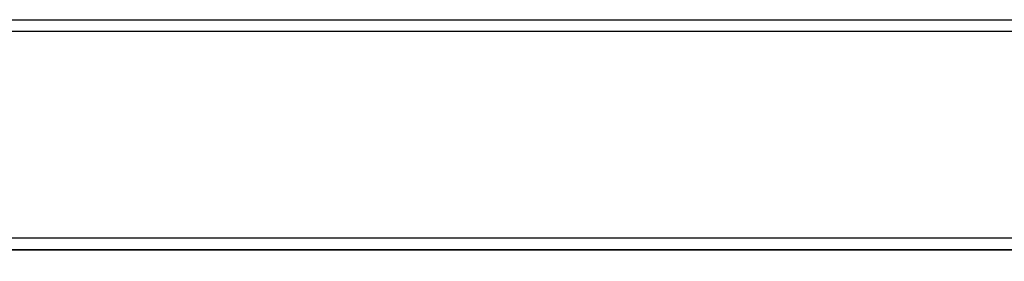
# Model space of a CAD drawing. Header units: millimetres. Extents: x -165 to 165, y -140 to 140.
# Tile 18 of 38: x -130 to -112, y 120 to 124. Entities that reach past the tile are written whole.
import ezdxf

# ---------------------------------------------------------------- set-up
doc = ezdxf.new("R2010")
doc.units = ezdxf.units.MM
doc.header["$MEASUREMENT"] = 0
doc.layers.add('Predefinito', color=5, linetype='Continuous')

# ---------------------------------------------------------------- blocks, each defined once
blk = doc.blocks.new('(#617) SUMATRA')
at = {"layer": 'Predefinito', "extrusion": (0, 1, 0)}
for points in [[(-45, 34.59), (145.8, 3.347)], [(145.8, 59.8), (-45, 59.8)], [(-45, 34.388), (145.832, 3.139)], [(146, 3.111), (-45, 34.388)], [(146, 3.111), (-45, 34.388)], [(-45, 35.908), (146, 4.631)], [(146, 4.631), (-45, 35.908)], [(-45, 34.388), (146, 3.111)], [(146, 4.631), (-45, 35.908)], [(160.8, 4.944), (-164.771, 59.165)], [(-164.724, 58.954), (160.767, 4.747)], [(160.767, 4.747), (-164.724, 58.954)]]:
    blk.add_lwpolyline(points, dxfattribs=at)
at = {"layer": 'Predefinito'}
for points in [[(-145.8, 124), (26.575, 124)], [(-145.8, 123.8), (45, 123.8)], [(164.793, 120.2), (-160.8, 120.2)], [(164.793, 120), (-160.8, 120)], [(-160.8, 120), (3.893, 120)]]:
    blk.add_lwpolyline(points, dxfattribs=at)
blk = doc.blocks.new('(#609) Assem1')
at = {"layer": 'Predefinito'}
blk.add_blockref('(#617) SUMATRA', (0, 0), dxfattribs=at)

msp = doc.modelspace()

# ---------------------------------------------------------------- block references
at = {"layer": 'Predefinito'}
msp.add_blockref('(#609) Assem1', (0, 0), dxfattribs=at)

doc.saveas('drawing.dxf')
